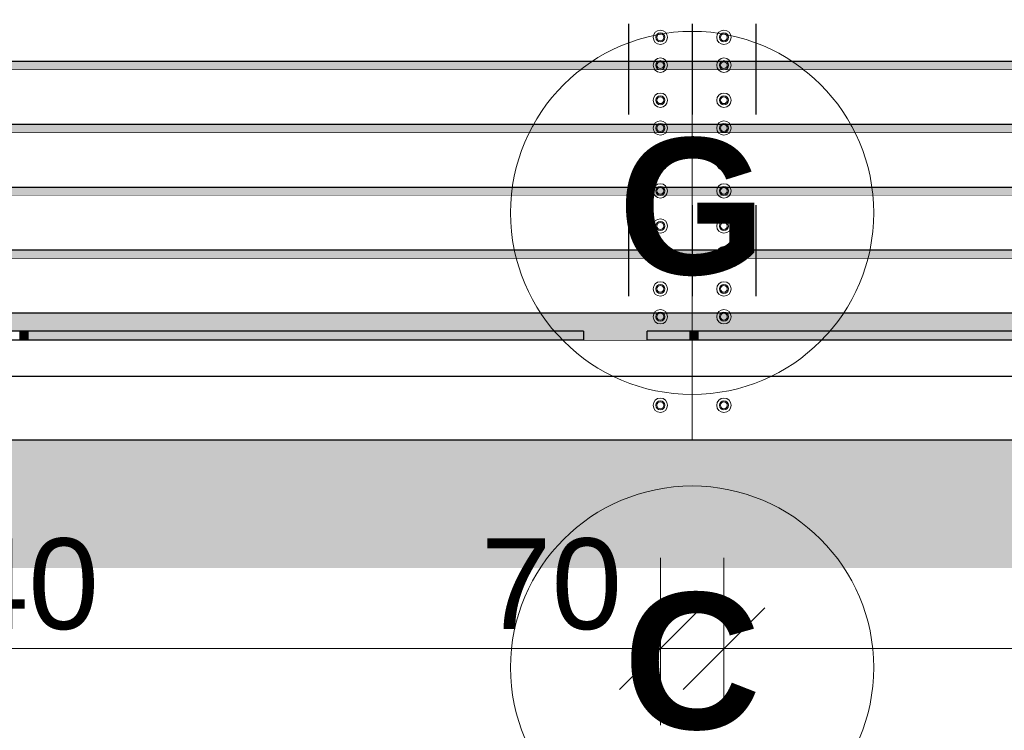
# Model space of a CAD drawing. Header units: millimetres. Extents: x 529480 to 545132, y -3422 to 6528.
# Tile 7 of 17: x 536854 to 537938, y 160 to 943. Entities that reach past the tile are written whole.
import ezdxf
from ezdxf.enums import TextEntityAlignment as Align

# ---------------------------------------------------------------- set-up
doc = ezdxf.new("R2010")
doc.units = ezdxf.units.MM
doc.header["$MEASUREMENT"] = 0
doc.linetypes.add('Wipeout_Contour', pattern=[1000, 0, -1000])
doc.linetypes.add('ČÁRA ČÁRKOVANÁ 2', pattern=[200, 100, -100])
for name, color, linetype in [('4 - PRVKY KLEMPÍŘSKÉ.3D', 7, 'Continuous'), ('4 - STŘEŠNÍ KRYTINA.3D', 7, 'Continuous'), ('6 - ROUBENKA - ZÁBRADLÍ.5D', 7, 'Continuous'), ('Nové_2 - TEXT HLAVNÍ NS.2D', 7, 'Continuous'), ('Nové_4 - ZDIVO - STĚNY NOSNÉ.3D', 7, 'Continuous'), ('Nové_Výplně - Povrchové', 7, 'Continuous'), ('Výplně - Povrchové', 7, 'Continuous')]:
    doc.layers.add(name, color=color, linetype=linetype)
doc.styles.add('GENEROVANÝ_STYL_1', font='Arial.ttf')
doc.styles.add('GENEROVANÝ_STYL_2', font='Arial Bold.ttf')
doc.dimstyles.new('GENEROVANÝ_STYL__2', dxfattribs={"dimtxt": 100, "dimasz": 85.5, "dimexe": 0.18, "dimexo": 100, "dimgap": 0, "dimtad": 1, "dimtih": 1, "dimtoh": 1, "dimdec": 0, "dimzin": 0, "dimdsep": 46, "dimtxsty": 'GENEROVANÝ_STYL_1', "dimblk": 'ARROWHEAD_6', "dimblk1": 'ARROWHEAD_6', "dimblk2": 'ARROWHEAD_6', "dimcen": 0.09, "dimclrd": 256, "dimclre": 256, "dimclrt": 256, "dimazin": 0, "dimtfac": 1, "dimtdec": 4, "dimtmove": 0, "dimatfit": 3, "dimfxl": 1, "dimtolj": 1, "dimtzin": 0, "dimarcsym": 0})
doc.dimstyles.new('GENEROVANÝ_STYL__3', dxfattribs={"dimtxt": 100, "dimasz": 85.5, "dimexe": 0.18, "dimexo": 100, "dimgap": 0, "dimtad": 1, "dimdec": 0, "dimzin": 0, "dimdsep": 46, "dimtxsty": 'GENEROVANÝ_STYL_1', "dimblk": 'ARROWHEAD_6', "dimblk1": 'ARROWHEAD_6', "dimblk2": 'ARROWHEAD_6', "dimcen": 0.09, "dimclrd": 256, "dimclre": 256, "dimclrt": 256, "dimazin": 0, "dimtfac": 1, "dimtdec": 4, "dimtmove": 0, "dimatfit": 3, "dimfxl": 1, "dimtolj": 1, "dimtzin": 0, "dimarcsym": 0})

# ---------------------------------------------------------------- blocks, each defined once
blk = doc.blocks.new('Řez_3', base_point=(1697940.5, 0))
at = {"color": 254, "linetype": 'Wipeout_Contour', "lineweight": 0, "ltscale": 4300454.449130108}
blk.add_wipeout([(534944.2, 26), (535044.2, 26), (535044.2, 0), (539694.2, 0), (539694.2, 26), (540544.2, 26), (540544.2, 480), (534944.2, 480)], dxfattribs=at).dxf.layer = 'Nové_Výplně - Povrchové'
at = {"layer": 'Nové_4 - ZDIVO - STĚNY NOSNÉ.3D', "linetype": 'Continuous', "lineweight": 0, "true_color": 0x000000}
blk.add_hatch(color=18, dxfattribs=at).paths.add_polyline_path([(534944.2, 480), (534944.2, 338.6), (540484.2, 338.6), (540544.2, 423.4), (540544.2, 480)])
blk = doc.blocks.new('Řez_8', base_point=(1697940.5, 0))
at = {"color": 254, "linetype": 'Wipeout_Contour', "lineweight": 0, "ltscale": 2151652.025042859}
blk.add_wipeout([(537600.6, 590), (538224.7, 590), (538224.7, 599.6), (537600.6, 599.6)], dxfattribs=at).dxf.layer = 'Výplně - Povrchové'
at = {"layer": '4 - STŘEŠNÍ KRYTINA.3D', "linetype": 'Continuous', "lineweight": 0, "true_color": 0x000000}
blk.add_hatch(color=18, dxfattribs=at).paths.add_polyline_path([(537600.6, 590), (538224.7, 590), (538224.7, 599.6), (537600.6, 599.6)])
blk = doc.blocks.new('Řez_10', base_point=(1697940.5, 0))
at = {"color": 254, "linetype": 'Wipeout_Contour', "lineweight": 0, "ltscale": 2148676.026890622}
blk.add_wipeout([(536862.6, 599.6), (536862.6, 590), (537474.7, 590), (537474.7, 599.6)], dxfattribs=at).dxf.layer = 'Výplně - Povrchové'
at = {"color": 254, "linetype": 'Wipeout_Contour', "lineweight": 0, "ltscale": 2150274.191530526}
blk.add_wipeout([(537544.7, 590), (537591.7, 590), (537591.7, 599.6), (537544.7, 599.6)], dxfattribs=at).dxf.layer = 'Výplně - Povrchové'
at = {"layer": '4 - STŘEŠNÍ KRYTINA.3D', "linetype": 'Continuous', "lineweight": 0, "true_color": 0x000000}
for points in [[(536862.6, 599.6), (536862.6, 590), (537474.7, 590), (537474.7, 599.6)], [(537544.7, 590), (537591.7, 590), (537591.7, 599.6), (537544.7, 599.6)]]:
    blk.add_hatch(color=18, dxfattribs=at).paths.add_polyline_path(points)
blk = doc.blocks.new('Řez_14', base_point=(1697940.5, 0))
at = {"color": 254, "linetype": 'Wipeout_Contour', "lineweight": 0, "ltscale": 3228857.555657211}
blk.add_wipeout([(537594.2, 510), (537594.2, 480), (539069.2, 480), (539069.2, 550), (537764.2, 550), (537764.2, 510)], dxfattribs=at).dxf.layer = 'Výplně - Povrchové'
at = {"layer": '6 - ROUBENKA - ZÁBRADLÍ.5D', "color": 7, "linetype": 'Continuous', "lineweight": 30}
blk.add_line((537594.2, 480), (539069.2, 480), dxfattribs=at)
blk = doc.blocks.new('Řez_49', base_point=(1697940.5, 0))
at = {"color": 254, "linetype": 'Wipeout_Contour', "lineweight": 0, "ltscale": 2153328.083641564}
blk.add_wipeout([(539069.2, 590), (537594.2, 590), (537594.2, 550), (539069.2, 550)], dxfattribs=at).dxf.layer = 'Výplně - Povrchové'
at = {"layer": '6 - ROUBENKA - ZÁBRADLÍ.5D', "color": 7, "linetype": 'Continuous', "lineweight": 30}
blk.add_line((537594.2, 590), (539069.2, 590), dxfattribs=at)
blk = doc.blocks.new('Řez_58', base_point=(1697940.5, 0))
at = {"color": 254, "linetype": 'Wipeout_Contour', "lineweight": 0, "ltscale": 2147428.086962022}
blk.add_wipeout([(537594.2, 590), (536119.2, 590), (536119.2, 550), (537594.2, 550)], dxfattribs=at).dxf.layer = 'Výplně - Povrchové'
at = {"layer": '6 - ROUBENKA - ZÁBRADLÍ.5D', "color": 7, "linetype": 'Continuous', "lineweight": 30}
blk.add_line((536119.2, 590), (537594.2, 590), dxfattribs=at)
blk = doc.blocks.new('Řez_59', base_point=(1697940.5, 0))
at = {"color": 254, "linetype": 'Wipeout_Contour', "lineweight": 0, "ltscale": 3222955.99545675}
blk.add_wipeout([(536119.2, 550), (536119.2, 480), (537594.2, 480), (537594.2, 510), (537764.2, 510), (537764.2, 550)], dxfattribs=at).dxf.layer = 'Výplně - Povrchové'
at = {"layer": '6 - ROUBENKA - ZÁBRADLÍ.5D', "color": 7, "linetype": 'Continuous', "lineweight": 30}
blk.add_line((536119.2, 480), (537594.2, 480), dxfattribs=at)
blk = doc.blocks.new('Řez_62', base_point=(1697940.5, 0))
at = {"color": 254, "linetype": 'Wipeout_Contour', "lineweight": 0, "ltscale": 2153328.447536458}
blk.add_wipeout([(537594.2, 680.2), (537594.2, 619.6), (539069.2, 619.6), (539069.2, 680.2)], dxfattribs=at).dxf.layer = 'Výplně - Povrchové'
at = {"layer": '6 - ROUBENKA - ZÁBRADLÍ.5D', "color": 7, "linetype": 'Continuous', "lineweight": 30}
blk.add_line((539069.2, 680.2), (537594.2, 680.2), dxfattribs=at)
at = {"color": 254, "linetype": 'Wipeout_Contour', "lineweight": 0, "ltscale": 2153328.255880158}
blk.add_wipeout([(537594.2, 619.6), (537594.2, 599.6), (539069.2, 599.6), (539069.2, 619.6)], dxfattribs=at).dxf.layer = 'Výplně - Povrchové'
at = {"layer": '6 - ROUBENKA - ZÁBRADLÍ.5D', "linetype": 'Continuous', "lineweight": 0, "true_color": 0x000000}
blk.add_hatch(color=18, dxfattribs=at).paths.add_polyline_path([(537594.2, 619.6), (537594.2, 599.6), (539069.2, 599.6), (539069.2, 619.6)])
at = {"layer": '6 - ROUBENKA - ZÁBRADLÍ.5D', "color": 7, "linetype": 'Continuous', "lineweight": 30}
for p, q in [((539069.2, 619.6), (537594.2, 619.6)), ((538224.7, 599.6), (537594.2, 599.6))]:
    blk.add_line(p, q, dxfattribs=at)
blk = doc.blocks.new('Řez_63', base_point=(1697940.5, 0))
at = {"color": 254, "linetype": 'Wipeout_Contour', "lineweight": 0, "ltscale": 2153328.799915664}
blk.add_wipeout([(539069.2, 749.5), (537594.2, 749.5), (537594.2, 688.8), (539069.2, 688.8)], dxfattribs=at).dxf.layer = 'Výplně - Povrchové'
at = {"layer": '6 - ROUBENKA - ZÁBRADLÍ.5D', "color": 7, "linetype": 'Continuous', "lineweight": 30}
blk.add_line((539069.2, 749.5), (537594.2, 749.5), dxfattribs=at)
at = {"color": 254, "linetype": 'Wipeout_Contour', "lineweight": 0, "ltscale": 2153328.615923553}
blk.add_wipeout([(537594.2, 680.2), (539069.2, 680.2), (539069.2, 688.8), (537594.2, 688.8)], dxfattribs=at).dxf.layer = 'Výplně - Povrchové'
at = {"layer": '6 - ROUBENKA - ZÁBRADLÍ.5D', "linetype": 'Continuous', "lineweight": 0, "true_color": 0x000000}
blk.add_hatch(color=18, dxfattribs=at).paths.add_polyline_path([(537594.2, 680.2), (539069.2, 680.2), (539069.2, 688.8), (537594.2, 688.8)])
at = {"layer": '6 - ROUBENKA - ZÁBRADLÍ.5D', "color": 7, "linetype": 'Continuous', "lineweight": 30}
blk.add_line((539069.2, 688.8), (537594.2, 688.8), dxfattribs=at)
blk = doc.blocks.new('Řez_64', base_point=(1697940.5, 0))
at = {"color": 254, "linetype": 'Wipeout_Contour', "lineweight": 0, "ltscale": 2153329.187960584}
blk.add_wipeout([(537594.2, 818.7), (537594.2, 758.1), (539069.2, 758.1), (539069.2, 818.7)], dxfattribs=at).dxf.layer = 'Výplně - Povrchové'
at = {"layer": '6 - ROUBENKA - ZÁBRADLÍ.5D', "color": 7, "linetype": 'Continuous', "lineweight": 30}
blk.add_line((539069.2, 818.7), (537594.2, 818.7), dxfattribs=at)
at = {"color": 254, "linetype": 'Wipeout_Contour', "lineweight": 0, "ltscale": 2153328.986135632}
blk.add_wipeout([(539069.2, 758.1), (537594.2, 758.1), (537594.2, 749.5), (539069.2, 749.5)], dxfattribs=at).dxf.layer = 'Výplně - Povrchové'
at = {"layer": '6 - ROUBENKA - ZÁBRADLÍ.5D', "linetype": 'Continuous', "lineweight": 0, "true_color": 0x000000}
blk.add_hatch(color=18, dxfattribs=at).paths.add_polyline_path([(539069.2, 758.1), (537594.2, 758.1), (537594.2, 749.5), (539069.2, 749.5)])
at = {"layer": '6 - ROUBENKA - ZÁBRADLÍ.5D', "color": 7, "linetype": 'Continuous', "lineweight": 30}
blk.add_line((539069.2, 758.1), (537594.2, 758.1), dxfattribs=at)
blk = doc.blocks.new('Řez_65', base_point=(1697940.5, 0))
at = {"color": 254, "linetype": 'Wipeout_Contour', "lineweight": 0, "ltscale": 2153329.611671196}
blk.add_wipeout([(537594.2, 827.4), (539069.2, 827.4), (539069.2, 888), (537594.2, 888)], dxfattribs=at).dxf.layer = 'Výplně - Povrchové'
at = {"layer": '6 - ROUBENKA - ZÁBRADLÍ.5D', "color": 7, "linetype": 'Continuous', "lineweight": 30}
blk.add_line((539069.2, 888), (537594.2, 888), dxfattribs=at)
at = {"color": 254, "linetype": 'Wipeout_Contour', "lineweight": 0, "ltscale": 2153329.392013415}
blk.add_wipeout([(537594.2, 827.4), (537594.2, 818.7), (539069.2, 818.7), (539069.2, 827.4)], dxfattribs=at).dxf.layer = 'Výplně - Povrchové'
at = {"layer": '6 - ROUBENKA - ZÁBRADLÍ.5D', "linetype": 'Continuous', "lineweight": 0, "true_color": 0x000000}
blk.add_hatch(color=18, dxfattribs=at).paths.add_polyline_path([(537594.2, 827.4), (537594.2, 818.7), (539069.2, 818.7), (539069.2, 827.4)])
at = {"layer": '6 - ROUBENKA - ZÁBRADLÍ.5D', "color": 7, "linetype": 'Continuous', "lineweight": 30}
blk.add_line((539069.2, 827.4), (537594.2, 827.4), dxfattribs=at)
blk = doc.blocks.new('Řez_66', base_point=(1697940.5, 0))
at = {"color": 254, "linetype": 'Wipeout_Contour', "lineweight": 0, "ltscale": 2147428.451856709}
blk.add_wipeout([(537594.2, 680.2), (536119.2, 680.2), (536119.2, 619.6), (537594.2, 619.6)], dxfattribs=at).dxf.layer = 'Výplně - Povrchové'
at = {"layer": '6 - ROUBENKA - ZÁBRADLÍ.5D', "color": 7, "linetype": 'Continuous', "lineweight": 30}
blk.add_line((537594.2, 680.2), (536119.2, 680.2), dxfattribs=at)
at = {"color": 254, "linetype": 'Wipeout_Contour', "lineweight": 0, "ltscale": 2147428.259673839}
blk.add_wipeout([(536119.2, 619.6), (536119.2, 599.6), (537594.2, 599.6), (537594.2, 619.6)], dxfattribs=at).dxf.layer = 'Výplně - Povrchové'
at = {"layer": '6 - ROUBENKA - ZÁBRADLÍ.5D', "linetype": 'Continuous', "lineweight": 0, "true_color": 0x000000}
blk.add_hatch(color=18, dxfattribs=at).paths.add_polyline_path([(536119.2, 619.6), (536119.2, 599.6), (537594.2, 599.6), (537594.2, 619.6)])
at = {"layer": '6 - ROUBENKA - ZÁBRADLÍ.5D', "color": 7, "linetype": 'Continuous', "lineweight": 30}
for p, q in [((537594.2, 619.6), (536119.2, 619.6)), ((537474.7, 599.6), (536794.7, 599.6)), ((537594.2, 599.6), (537544.7, 599.6))]:
    blk.add_line(p, q, dxfattribs=at)
blk = doc.blocks.new('Řez_67', base_point=(1697940.5, 0))
at = {"color": 254, "linetype": 'Wipeout_Contour', "lineweight": 0, "ltscale": 2147428.80520407}
blk.add_wipeout([(537594.2, 749.5), (536119.2, 749.5), (536119.2, 688.8), (537594.2, 688.8)], dxfattribs=at).dxf.layer = 'Výplně - Povrchové'
at = {"layer": '6 - ROUBENKA - ZÁBRADLÍ.5D', "color": 7, "linetype": 'Continuous', "lineweight": 30}
blk.add_line((537594.2, 749.5), (536119.2, 749.5), dxfattribs=at)
at = {"color": 254, "linetype": 'Wipeout_Contour', "lineweight": 0, "ltscale": 2147428.620707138}
blk.add_wipeout([(536119.2, 680.2), (537594.2, 680.2), (537594.2, 688.8), (536119.2, 688.8)], dxfattribs=at).dxf.layer = 'Výplně - Povrchové'
at = {"layer": '6 - ROUBENKA - ZÁBRADLÍ.5D', "linetype": 'Continuous', "lineweight": 0, "true_color": 0x000000}
blk.add_hatch(color=18, dxfattribs=at).paths.add_polyline_path([(536119.2, 680.2), (537594.2, 680.2), (537594.2, 688.8), (536119.2, 688.8)])
at = {"layer": '6 - ROUBENKA - ZÁBRADLÍ.5D', "color": 7, "linetype": 'Continuous', "lineweight": 30}
blk.add_line((537594.2, 688.8), (536119.2, 688.8), dxfattribs=at)
blk = doc.blocks.new('Řez_68', base_point=(1697940.5, 0))
at = {"color": 254, "linetype": 'Wipeout_Contour', "lineweight": 0, "ltscale": 2147429.194315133}
blk.add_wipeout([(536119.2, 818.7), (536119.2, 758.1), (537594.2, 758.1), (537594.2, 818.7)], dxfattribs=at).dxf.layer = 'Výplně - Povrchové'
at = {"layer": '6 - ROUBENKA - ZÁBRADLÍ.5D', "color": 7, "linetype": 'Continuous', "lineweight": 30}
blk.add_line((537594.2, 818.7), (536119.2, 818.7), dxfattribs=at)
at = {"color": 254, "linetype": 'Wipeout_Contour', "lineweight": 0, "ltscale": 2147428.991936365}
blk.add_wipeout([(536119.2, 749.5), (537594.2, 749.5), (537594.2, 758.1), (536119.2, 758.1)], dxfattribs=at).dxf.layer = 'Výplně - Povrchové'
at = {"layer": '6 - ROUBENKA - ZÁBRADLÍ.5D', "linetype": 'Continuous', "lineweight": 0, "true_color": 0x000000}
blk.add_hatch(color=18, dxfattribs=at).paths.add_polyline_path([(536119.2, 749.5), (537594.2, 749.5), (537594.2, 758.1), (536119.2, 758.1)])
at = {"layer": '6 - ROUBENKA - ZÁBRADLÍ.5D', "color": 7, "linetype": 'Continuous', "lineweight": 30}
blk.add_line((537594.2, 758.1), (536119.2, 758.1), dxfattribs=at)
blk = doc.blocks.new('Řez_69', base_point=(1697940.5, 0))
at = {"color": 254, "linetype": 'Wipeout_Contour', "lineweight": 0, "ltscale": 2147429.61918988}
blk.add_wipeout([(537594.2, 888), (536119.2, 888), (536119.2, 827.4), (537594.2, 827.4)], dxfattribs=at).dxf.layer = 'Výplně - Povrchové'
at = {"layer": '6 - ROUBENKA - ZÁBRADLÍ.5D', "color": 7, "linetype": 'Continuous', "lineweight": 30}
blk.add_line((537594.2, 888), (536119.2, 888), dxfattribs=at)
at = {"color": 254, "linetype": 'Wipeout_Contour', "lineweight": 0, "ltscale": 2147429.398929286}
blk.add_wipeout([(536119.2, 827.4), (536119.2, 818.7), (537594.2, 818.7), (537594.2, 827.4)], dxfattribs=at).dxf.layer = 'Výplně - Povrchové'
at = {"layer": '6 - ROUBENKA - ZÁBRADLÍ.5D', "linetype": 'Continuous', "lineweight": 0, "true_color": 0x000000}
blk.add_hatch(color=18, dxfattribs=at).paths.add_polyline_path([(536119.2, 827.4), (536119.2, 818.7), (537594.2, 818.7), (537594.2, 827.4)])
at = {"layer": '6 - ROUBENKA - ZÁBRADLÍ.5D', "color": 7, "linetype": 'Continuous', "lineweight": 30}
blk.add_line((537594.2, 827.4), (536119.2, 827.4), dxfattribs=at)
blk = doc.blocks.new('Řez_79', base_point=(1697940.5, 0))
at = {"color": 254, "linetype": 'Wipeout_Contour', "lineweight": 0, "ltscale": 2153330.071047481}
blk.add_wipeout([(539069.2, 957.3), (537594.2, 957.3), (537594.2, 896.7), (539069.2, 896.7)], dxfattribs=at).dxf.layer = 'Výplně - Povrchové'
at = {"color": 254, "linetype": 'Wipeout_Contour', "lineweight": 0, "ltscale": 2153329.833556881}
blk.add_wipeout([(537594.2, 888), (539069.2, 888), (539069.2, 896.7), (537594.2, 896.7)], dxfattribs=at).dxf.layer = 'Výplně - Povrchové'
at = {"layer": '6 - ROUBENKA - ZÁBRADLÍ.5D', "linetype": 'Continuous', "lineweight": 0, "true_color": 0x000000}
blk.add_hatch(color=18, dxfattribs=at).paths.add_polyline_path([(537594.2, 888), (539069.2, 888), (539069.2, 896.7), (537594.2, 896.7)])
at = {"layer": '6 - ROUBENKA - ZÁBRADLÍ.5D', "color": 7, "linetype": 'Continuous', "lineweight": 30}
blk.add_line((539069.2, 896.7), (537594.2, 896.7), dxfattribs=at)
blk = doc.blocks.new('Řez_80', base_point=(1697940.5, 0))
at = {"color": 254, "linetype": 'Wipeout_Contour', "lineweight": 0, "ltscale": 2147430.07982829}
blk.add_wipeout([(536119.2, 957.3), (536119.2, 896.7), (537594.2, 896.7), (537594.2, 957.3)], dxfattribs=at).dxf.layer = 'Výplně - Povrchové'
at = {"color": 254, "linetype": 'Wipeout_Contour', "lineweight": 0, "ltscale": 2147429.841685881}
blk.add_wipeout([(536119.2, 896.7), (536119.2, 888), (537594.2, 888), (537594.2, 896.7)], dxfattribs=at).dxf.layer = 'Výplně - Povrchové'
at = {"layer": '6 - ROUBENKA - ZÁBRADLÍ.5D', "linetype": 'Continuous', "lineweight": 0, "true_color": 0x000000}
blk.add_hatch(color=18, dxfattribs=at).paths.add_polyline_path([(536119.2, 896.7), (536119.2, 888), (537594.2, 888), (537594.2, 896.7)])
at = {"layer": '6 - ROUBENKA - ZÁBRADLÍ.5D', "color": 7, "linetype": 'Continuous', "lineweight": 30}
blk.add_line((537594.2, 896.7), (536119.2, 896.7), dxfattribs=at)
blk = doc.blocks.new('Řez_106', base_point=(1697940.5, 0))
at = {"color": 254, "linetype": 'Wipeout_Contour', "lineweight": 0, "ltscale": 2147432.807746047}
blk.add_wipeout([(536855.1, 590), (536860.9, 590), (536860.2, 592.4), (536855.2, 594.4)], dxfattribs=at).dxf.layer = 'Výplně - Povrchové'
at = {"layer": '4 - PRVKY KLEMPÍŘSKÉ.3D', "linetype": 'Continuous', "lineweight": 0, "true_color": 0x000000}
blk.add_hatch(color=18, dxfattribs=at).paths.add_polyline_path([(536855.1, 590), (536860.9, 590), (536860.2, 592.4), (536855.2, 594.4)])
at = {"color": 254, "linetype": 'Wipeout_Contour', "lineweight": 0, "ltscale": 2684274.201880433}
blk.add_wipeout([(536853.7, 590), (536855.1, 590), (536855.2, 594.4), (536855.2, 599.6), (536853.7, 599.6)], dxfattribs=at).dxf.layer = 'Výplně - Povrchové'
at = {"layer": '4 - PRVKY KLEMPÍŘSKÉ.3D', "linetype": 'Continuous', "lineweight": 0, "true_color": 0x000000}
blk.add_hatch(color=18, dxfattribs=at).paths.add_polyline_path([(536853.7, 590), (536855.1, 590), (536855.2, 594.4), (536855.2, 599.6), (536853.7, 599.6)])
at = {"color": 254, "linetype": 'Wipeout_Contour', "lineweight": 0, "ltscale": 2147432.137035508}
blk.add_wipeout([(536855.2, 594.4), (536860.2, 592.4), (536860.2, 599.6), (536855.2, 599.6)], dxfattribs=at).dxf.layer = 'Výplně - Povrchové'
at = {"layer": '4 - PRVKY KLEMPÍŘSKÉ.3D', "color": 181, "linetype": 'Continuous', "lineweight": 30, "true_color": 0x9e3eff}
blk.add_line((536853.7, 599.6), (536853.7, 590), dxfattribs=at)
at = {"color": 254, "linetype": 'Wipeout_Contour', "lineweight": 0, "ltscale": 2684308.396895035}
blk.add_wipeout([(536860.2, 599.6), (536860.2, 592.4), (536860.9, 590), (536862.6, 590), (536862.6, 599.6)], dxfattribs=at).dxf.layer = 'Výplně - Povrchové'
at = {"layer": '4 - PRVKY KLEMPÍŘSKÉ.3D', "linetype": 'Continuous', "lineweight": 0, "true_color": 0x000000}
for points in [[(536855.2, 594.4), (536860.2, 592.4), (536860.2, 599.6), (536855.2, 599.6)], [(536860.2, 599.6), (536860.2, 592.4), (536860.9, 590), (536862.6, 590), (536862.6, 599.6)]]:
    blk.add_hatch(color=18, dxfattribs=at).paths.add_polyline_path(points)
at = {"layer": '4 - PRVKY KLEMPÍŘSKÉ.3D', "color": 181, "linetype": 'Continuous', "lineweight": 30, "true_color": 0x9e3eff}
for p, q in [((536855.2, 599.6), (536855.2, 594.4)), ((536862.6, 599.6), (536862.6, 590)), ((536855.2, 594.4), (536855.1, 590)), ((536860.2, 592.4), (536855.2, 594.4)), ((536860.9, 590), (536860.2, 592.4))]:
    blk.add_line(p, q, dxfattribs=at)
blk = doc.blocks.new('Řez_107', base_point=(1697940.5, 0))
at = {"color": 254, "linetype": 'Wipeout_Contour', "lineweight": 0, "ltscale": 2150385.448140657}
blk.add_wipeout([(537593, 590), (537599.5, 590), (537598.2, 594.6), (537593.2, 596.7)], dxfattribs=at).dxf.layer = 'Výplně - Povrchové'
at = {"layer": '4 - PRVKY KLEMPÍŘSKÉ.3D', "linetype": 'Continuous', "lineweight": 0, "true_color": 0x000000}
blk.add_hatch(color=18, dxfattribs=at).paths.add_polyline_path([(537593, 590), (537599.5, 590), (537598.2, 594.6), (537593.2, 596.7)])
at = {"color": 254, "linetype": 'Wipeout_Contour', "lineweight": 0, "ltscale": 2687964.183587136}
blk.add_wipeout([(537591.7, 590), (537593, 590), (537593.2, 596.7), (537593.2, 599.6), (537591.7, 599.6)], dxfattribs=at).dxf.layer = 'Výplně - Povrchové'
at = {"layer": '4 - PRVKY KLEMPÍŘSKÉ.3D', "linetype": 'Continuous', "lineweight": 0, "true_color": 0x000000}
blk.add_hatch(color=18, dxfattribs=at).paths.add_polyline_path([(537591.7, 590), (537593, 590), (537593.2, 596.7), (537593.2, 599.6), (537591.7, 599.6)])
at = {"color": 254, "linetype": 'Wipeout_Contour', "lineweight": 0, "ltscale": 2150384.140355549}
blk.add_wipeout([(537593.2, 596.7), (537598.2, 594.6), (537598.2, 599.6), (537593.2, 599.6)], dxfattribs=at).dxf.layer = 'Výplně - Povrchové'
at = {"layer": '4 - PRVKY KLEMPÍŘSKÉ.3D', "color": 181, "linetype": 'Continuous', "lineweight": 30, "true_color": 0x9e3eff}
blk.add_line((537591.7, 599.6), (537591.7, 590), dxfattribs=at)
at = {"color": 254, "linetype": 'Wipeout_Contour', "lineweight": 0, "ltscale": 2687998.762396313}
blk.add_wipeout([(537600.6, 599.6), (537598.2, 599.6), (537598.2, 594.6), (537599.5, 590), (537600.6, 590)], dxfattribs=at).dxf.layer = 'Výplně - Povrchové'
at = {"layer": '4 - PRVKY KLEMPÍŘSKÉ.3D', "linetype": 'Continuous', "lineweight": 0, "true_color": 0x000000}
for points in [[(537593.2, 596.7), (537598.2, 594.6), (537598.2, 599.6), (537593.2, 599.6)], [(537600.6, 599.6), (537598.2, 599.6), (537598.2, 594.6), (537599.5, 590), (537600.6, 590)]]:
    blk.add_hatch(color=18, dxfattribs=at).paths.add_polyline_path(points)
at = {"layer": '4 - PRVKY KLEMPÍŘSKÉ.3D', "color": 181, "linetype": 'Continuous', "lineweight": 30, "true_color": 0x9e3eff}
for p, q in [((537593.2, 596.7), (537593, 590)), ((537593.2, 599.6), (537593.2, 596.7)), ((537598.2, 594.6), (537593.2, 596.7)), ((537600.6, 599.6), (537600.6, 590)), ((537599.5, 590), (537598.2, 594.6))]:
    blk.add_line(p, q, dxfattribs=at)
blk = doc.blocks.new('Řez_123', base_point=(1697940.5, 0))
at = {"color": 254, "linetype": 'Wipeout_Contour', "lineweight": 0, "ltscale": 2150040.191480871}
blk.add_wipeout([(537544.7, 599.6), (537474.7, 599.6), (537474.7, 590), (537544.7, 590)], dxfattribs=at).dxf.layer = 'Výplně - Povrchové'
at = {"layer": '6 - ROUBENKA - ZÁBRADLÍ.5D', "linetype": 'Continuous', "lineweight": 0, "true_color": 0x000000}
blk.add_hatch(color=18, dxfattribs=at).paths.add_polyline_path([(537544.7, 599.6), (537474.7, 599.6), (537474.7, 590), (537544.7, 590)])
at = {"layer": '6 - ROUBENKA - ZÁBRADLÍ.5D', "color": 7, "linetype": 'Continuous', "lineweight": 30}
for p, q in [((537474.7, 599.6), (537474.7, 590)), ((537544.7, 590), (537544.7, 599.6))]:
    blk.add_line(p, q, dxfattribs=at)
blk = doc.blocks.new('*D145', base_point=(1697940.5, 0))
at = {"layer": '6 - ROUBENKA - ZÁBRADLÍ.5D', "color": 96, "linetype": 'Continuous', "lineweight": 0, "true_color": 0x007d00}
for p, q in [((536119.4, 986.5), (536120, 1170.9)), ((534679.8, 1091.5), (536119.7, 1086.5)), ((536119.7, 1086.5), (537559.8, 1081.5))]:
    blk.add_line(p, q, dxfattribs=at)
at = {"layer": '6 - ROUBENKA - ZÁBRADLÍ.5D', "color": 96, "linetype": 'Continuous', "lineweight": 15, "true_color": 0x007d00}
for p, q in [((536164.9, 1131.3), (536074.6, 1041.7)), ((537604.9, 1126.3), (537514.6, 1036.7))]:
    blk.add_line(p, q, dxfattribs=at)
at = {"layer": '6 - ROUBENKA - ZÁBRADLÍ.5D', "color": 96, "lineweight": 0, "true_color": 0x007d00, "char_height": 100, "attachment_point": 7, "rotation": 359.8011, "style": 'GENEROVANÝ_STYL_1'}
for s, insert in [('\\A1;{\\pql;\\fArial|b0|i0|c0|p0;\\W1.000000;1\xa0440}', (536592, 1104.9)), ('\\A1;{\\pql;\\fArial|b0|i0|c0|p0;\\W1.000000;70}', (537362.3, 1102.2))]:
    blk.add_mtext(s, dxfattribs=dict(at, insert=insert))
blk = doc.blocks.new('ARROWHEAD_6')
at = {"color": 0, "linetype": 'Continuous', "lineweight": 0}
for p, q in [((-0.5, -0.5), (0.5, 0.5)), ((0, 0), (-1, 0))]:
    blk.add_line(p, q, dxfattribs=at)
blk = doc.blocks.new('*D146', base_point=(1697940.5, 0))
at = {"layer": '6 - ROUBENKA - ZÁBRADLÍ.5D', "color": 96, "linetype": 'Continuous', "lineweight": 0, "true_color": 0x007d00}
for p, q in [((537559.4, 981.5), (537560.1, 1165.9)), ((536119.7, 1086.5), (537559.8, 1081.5)), ((537559.8, 1081.5), (537629.8, 1081.3))]:
    blk.add_line(p, q, dxfattribs=at)
at = {"layer": '6 - ROUBENKA - ZÁBRADLÍ.5D', "color": 96, "linetype": 'Continuous', "lineweight": 15, "true_color": 0x007d00}
for p, q in [((537604.9, 1126.3), (537514.6, 1036.7)), ((537674.9, 1126.1), (537584.6, 1036.4))]:
    blk.add_line(p, q, dxfattribs=at)
blk = doc.blocks.new('*D147', base_point=(1697940.5, 0))
at = {"layer": '6 - ROUBENKA - ZÁBRADLÍ.5D', "color": 96, "linetype": 'Continuous', "lineweight": 0, "true_color": 0x007d00}
for p, q in [((537629.4, 981.3), (537630.1, 1165.6)), ((537559.8, 1081.5), (537629.8, 1081.3)), ((537629.8, 1081.3), (539069.7, 1076.3)), ((539069.7, 1076.3), (540509.7, 1071.3))]:
    blk.add_line(p, q, dxfattribs=at)
at = {"layer": '6 - ROUBENKA - ZÁBRADLÍ.5D', "color": 96, "linetype": 'Continuous', "lineweight": 15, "true_color": 0x007d00}
for p, q in [((537674.9, 1126.1), (537584.6, 1036.4)), ((539114.9, 1121.1), (539024.5, 1031.4))]:
    blk.add_line(p, q, dxfattribs=at)
at = {"layer": '6 - ROUBENKA - ZÁBRADLÍ.5D', "color": 96, "lineweight": 0, "true_color": 0x007d00, "insert": (538178.2, 1099.4), "char_height": 100, "attachment_point": 7, "rotation": 359.8011, "style": 'GENEROVANÝ_STYL_1'}
blk.add_mtext('\\A1;{\\pql;\\fArial|b0|i0|c0|p0;\\W1.000000;1\xa0440}', dxfattribs=at)
blk = doc.blocks.new('*D152', base_point=(1697940.5, 0))
at = {"layer": '6 - ROUBENKA - ZÁBRADLÍ.5D', "color": 96, "linetype": 'Continuous', "lineweight": 0, "true_color": 0x007d00}
for p, q in [((536119.2, 165.6), (536119.2, 350)), ((537559.2, 165.6), (537559.2, 350)), ((536119.2, 250), (537559.2, 250))]:
    blk.add_line(p, q, dxfattribs=at)
at = {"layer": '6 - ROUBENKA - ZÁBRADLÍ.5D', "color": 96, "linetype": 'Continuous', "lineweight": 15, "true_color": 0x007d00}
for p, q in [((536164.2, 295), (536074.2, 205)), ((537604.2, 295), (537514.2, 205))]:
    blk.add_line(p, q, dxfattribs=at)
at = {"layer": '6 - ROUBENKA - ZÁBRADLÍ.5D', "color": 96, "lineweight": 0, "true_color": 0x007d00, "char_height": 100, "attachment_point": 7, "style": 'GENEROVANÝ_STYL_1'}
for s, insert in [('\\A1;{\\pql;\\fArial|b0|i0|c0|p0;\\W1.000000;1\xa0440}', (536591.4, 270)), ('\\A1;{\\pql;\\fArial|b0|i0|c0|p0;\\W1.000000;70}', (537361.7, 270))]:
    blk.add_mtext(s, dxfattribs=dict(at, insert=insert))
blk = doc.blocks.new('*D153', base_point=(1697940.5, 0))
at = {"layer": '6 - ROUBENKA - ZÁBRADLÍ.5D', "color": 96, "linetype": 'Continuous', "lineweight": 0, "true_color": 0x007d00}
for p, q in [((537559.2, 165.6), (537559.2, 350)), ((537629.2, 165.6), (537629.2, 350)), ((537559.2, 250), (537629.2, 250))]:
    blk.add_line(p, q, dxfattribs=at)
at = {"layer": '6 - ROUBENKA - ZÁBRADLÍ.5D', "color": 96, "linetype": 'Continuous', "lineweight": 15, "true_color": 0x007d00}
for p, q in [((537604.2, 295), (537514.2, 205)), ((537674.2, 295), (537584.2, 205))]:
    blk.add_line(p, q, dxfattribs=at)
blk = doc.blocks.new('*D154', base_point=(1697940.5, 0))
at = {"layer": '6 - ROUBENKA - ZÁBRADLÍ.5D', "color": 96, "linetype": 'Continuous', "lineweight": 0, "true_color": 0x007d00}
for p, q in [((537629.2, 165.6), (537629.2, 350)), ((539069.2, 165.6), (539069.2, 350)), ((537629.2, 250), (539069.2, 250))]:
    blk.add_line(p, q, dxfattribs=at)
at = {"layer": '6 - ROUBENKA - ZÁBRADLÍ.5D', "color": 96, "linetype": 'Continuous', "lineweight": 15, "true_color": 0x007d00}
for p, q in [((537674.2, 295), (537584.2, 205)), ((539114.2, 295), (539024.2, 205))]:
    blk.add_line(p, q, dxfattribs=at)
at = {"layer": '6 - ROUBENKA - ZÁBRADLÍ.5D', "color": 96, "lineweight": 0, "true_color": 0x007d00, "insert": (538177.6, 270), "char_height": 100, "attachment_point": 7, "style": 'GENEROVANÝ_STYL_1'}
blk.add_mtext('\\A1;{\\pql;\\fArial|b0|i0|c0|p0;\\W1.000000;1\xa0440}', dxfattribs=at)
blk = doc.blocks.new('Popiska_2', base_point=(537594.2, 29.1))
at = {"layer": 'Nové_2 - TEXT HLAVNÍ NS.2D', "color": 5, "linetype": 'Continuous', "lineweight": 15, "true_color": 0x1c1cff, "flags": 128}
blk.add_lwpolyline([(537794.2, 229.1, 1), (537394.2, 229.1, 1)], format="xyb", close=True, dxfattribs=at)
at = {"layer": 'Nové_2 - TEXT HLAVNÍ NS.2D', "color": 5, "linetype": 'Continuous', "lineweight": 15, "true_color": 0x1c1cff}
blk.add_point((537594.2, 29.1), dxfattribs=at)
at = {"layer": 'Nové_2 - TEXT HLAVNÍ NS.2D', "color": 5, "lineweight": 0, "true_color": 0x1c1cff, "style": 'GENEROVANÝ_STYL_2'}
blk.add_attdef('customHeadContent', text='', height=150, dxfattribs=at).set_placement((537594.2, 236.4), align=Align.MIDDLE_CENTER)
blk = doc.blocks.new('Popiska_6', base_point=(537594.2, 530))
at = {"layer": 'Nové_2 - TEXT HLAVNÍ NS.2D', "color": 5, "linetype": 'Continuous', "lineweight": 15, "true_color": 0x1c1cff, "flags": 128}
blk.add_lwpolyline([(537794.2, 730, 1), (537394.2, 730, 1)], format="xyb", close=True, dxfattribs=at)
at = {"layer": 'Nové_2 - TEXT HLAVNÍ NS.2D', "color": 5, "linetype": 'Continuous', "lineweight": 15, "true_color": 0x1c1cff}
blk.add_point((537594.2, 530), dxfattribs=at)
at = {"layer": 'Nové_2 - TEXT HLAVNÍ NS.2D', "color": 5, "lineweight": 0, "true_color": 0x1c1cff, "style": 'GENEROVANÝ_STYL_2'}
blk.add_attdef('customHeadContent', text='', height=150, dxfattribs=at).set_placement((537594.2, 737.3), align=Align.MIDDLE_CENTER)

msp = doc.modelspace()

# ---------------------------------------------------------------- block references
at = {"layer": '4 - STŘEŠNÍ KRYTINA.3D', "lineweight": 0}
for name in ['Řez_8', 'Řez_10']:
    msp.add_blockref(name, (1697940.5, 0), dxfattribs=at)
at = {"layer": 'Nové_4 - ZDIVO - STĚNY NOSNÉ.3D', "lineweight": 0}
msp.add_blockref('Řez_3', (1697940.5, 0), dxfattribs=at)

# ---------------------------------------------------------------- next in the draw order: block references
at = {"layer": '6 - ROUBENKA - ZÁBRADLÍ.5D', "lineweight": 0}
for name in ['Řez_62', 'Řez_14']:
    msp.add_blockref(name, (1697940.5, 0), dxfattribs=at)
at = {"layer": 'Nové_2 - TEXT HLAVNÍ NS.2D', "color": 5, "linetype": 'Continuous', "lineweight": 15, "true_color": 0x1c1cff}
msp.add_blockref('Popiska_2', (537594.2, 29.1), dxfattribs=at).add_auto_attribs({'customHeadContent': 'C'})

# ---------------------------------------------------------------- next in the draw order: linework, layer by layer
at = {"layer": '6 - ROUBENKA - ZÁBRADLÍ.5D', "color": 181, "linetype": 'Continuous', "lineweight": 15, "true_color": 0x9e3eff}
for centre, radius in [((537629.2, 646.2), 7.93), ((537629.2, 646.2), 5), ((537629.2, 646.2), 3.73), ((537629.2, 615.6), 7.93), ((537629.2, 615.6), 5), ((537629.2, 615.6), 3.73)]:
    msp.add_circle(centre, radius, dxfattribs=at)

# ---------------------------------------------------------------- next in the draw order: block references
at = {"layer": '6 - ROUBENKA - ZÁBRADLÍ.5D', "lineweight": 0}
for name in ['Řez_63', 'Řez_49']:
    msp.add_blockref(name, (1697940.5, 0), dxfattribs=at)

# ---------------------------------------------------------------- next in the draw order: linework, layer by layer
at = {"layer": '6 - ROUBENKA - ZÁBRADLÍ.5D', "color": 181, "linetype": 'Continuous', "lineweight": 15, "true_color": 0x9e3eff}
for centre, radius in [((537629.2, 715.5), 7.93), ((537629.2, 715.5), 5), ((537629.2, 715.5), 3.73), ((537629.2, 684.9), 7.93), ((537629.2, 684.9), 5), ((537629.2, 684.9), 3.73)]:
    msp.add_circle(centre, radius, dxfattribs=at)

# ---------------------------------------------------------------- next in the draw order: block references
at = {"layer": '6 - ROUBENKA - ZÁBRADLÍ.5D', "lineweight": 0}
for name in ['Řez_64', 'Řez_66', 'Řez_58']:
    msp.add_blockref(name, (1697940.5, 0), dxfattribs=at)

# ---------------------------------------------------------------- next in the draw order: linework, layer by layer
at = {"layer": '6 - ROUBENKA - ZÁBRADLÍ.5D', "color": 181, "linetype": 'Continuous', "lineweight": 15, "true_color": 0x9e3eff}
for centre, radius in [((537629.2, 784.8), 7.93), ((537629.2, 784.8), 5), ((537629.2, 784.8), 3.73), ((537629.2, 754.2), 7.93), ((537629.2, 754.2), 5), ((537629.2, 754.2), 3.73), ((537559.2, 646.2), 7.93), ((537559.2, 646.2), 5), ((537559.2, 646.2), 3.73), ((537559.2, 615.6), 7.93), ((537559.2, 615.6), 5), ((537559.2, 615.6), 3.73)]:
    msp.add_circle(centre, radius, dxfattribs=at)

# ---------------------------------------------------------------- next in the draw order: block references
at = {"layer": '6 - ROUBENKA - ZÁBRADLÍ.5D', "lineweight": 0}
for name in ['Řez_65', 'Řez_67', 'Řez_123', 'Řez_59']:
    msp.add_blockref(name, (1697940.5, 0), dxfattribs=at)

# ---------------------------------------------------------------- next in the draw order: linework, layer by layer
at = {"layer": '6 - ROUBENKA - ZÁBRADLÍ.5D', "color": 7, "linetype": 'Continuous', "lineweight": 30}
msp.add_line((534604.2, 550), (540584.2, 550), dxfattribs=at)
at = {"layer": '6 - ROUBENKA - ZÁBRADLÍ.5D', "color": 181, "linetype": 'Continuous', "lineweight": 15, "true_color": 0x9e3eff}
for centre, radius in [((537629.2, 854.1), 7.93), ((537629.2, 854.1), 5), ((537629.2, 854.1), 3.73), ((537629.2, 823.5), 7.93), ((537629.2, 823.5), 5), ((537629.2, 823.5), 3.73), ((537559.2, 715.5), 7.93), ((537559.2, 715.5), 5), ((537559.2, 715.5), 3.73), ((537559.2, 684.9), 7.93), ((537559.2, 684.9), 5), ((537559.2, 684.9), 3.73), ((537559.2, 518), 7.93), ((537559.2, 518), 5), ((537559.2, 518), 3.73), ((537629.2, 518), 7.93), ((537629.2, 518), 5), ((537629.2, 518), 3.73)]:
    msp.add_circle(centre, radius, dxfattribs=at)

# ---------------------------------------------------------------- next in the draw order: block references
at = {"layer": '6 - ROUBENKA - ZÁBRADLÍ.5D', "lineweight": 0}
msp.add_blockref('Řez_68', (1697940.5, 0), dxfattribs=at)

# ---------------------------------------------------------------- next in the draw order: dimensions: what is measured, and where the dimension line sits
at = {"layer": '6 - ROUBENKA - ZÁBRADLÍ.5D', "color": 96, "linetype": 'Continuous', "lineweight": 0, "true_color": 0x007d00}
for base, p1, p2, picture, middle in [((537559.2, 250), (536119.2, 518), (537559.2, 518), '*D152', (536768, 320)), ((539069.2, 250), (537629.2, 518), (539069.2, 518), '*D154', (538354.2, 320)), ((537629.2, 250), (537559.2, 518), (537629.2, 518), '*D153', (537440.2, 320))]:
    dim = msp.add_linear_dim(base=base, p1=p1, p2=p2, dimstyle='GENEROVANÝ_STYL__2', dxfattribs=at)
    dim.commit()
    dim.dimension.update_dxf_attribs({"geometry": picture, "text_midpoint": middle, "dimtype": 160})

# ---------------------------------------------------------------- next in the draw order: linework, layer by layer
at = {"layer": '6 - ROUBENKA - ZÁBRADLÍ.5D', "color": 181, "linetype": 'Continuous', "lineweight": 15, "true_color": 0x9e3eff}
for centre, radius in [((537559.2, 784.8), 7.93), ((537559.2, 784.8), 5), ((537559.2, 784.8), 3.73), ((537559.2, 754.2), 7.93), ((537559.2, 754.2), 5), ((537559.2, 754.2), 3.73)]:
    msp.add_circle(centre, radius, dxfattribs=at)

# ---------------------------------------------------------------- next in the draw order: block references
at = {"layer": '6 - ROUBENKA - ZÁBRADLÍ.5D', "lineweight": 0}
msp.add_blockref('Řez_69', (1697940.5, 0), dxfattribs=at)

# ---------------------------------------------------------------- next in the draw order: linework, layer by layer
at = {"layer": '6 - ROUBENKA - ZÁBRADLÍ.5D', "color": 181, "linetype": 'Continuous', "lineweight": 15, "true_color": 0x9e3eff}
for centre, radius in [((537559.2, 854.1), 7.93), ((537559.2, 854.1), 5), ((537559.2, 854.1), 3.73), ((537559.2, 823.5), 7.93), ((537559.2, 823.5), 5), ((537559.2, 823.5), 3.73)]:
    msp.add_circle(centre, radius, dxfattribs=at)

# ---------------------------------------------------------------- next in the draw order: block references
at = {"layer": '6 - ROUBENKA - ZÁBRADLÍ.5D', "lineweight": 0}
msp.add_blockref('Řez_79', (1697940.5, 0), dxfattribs=at)

# ---------------------------------------------------------------- next in the draw order: linework, layer by layer
at = {"layer": '6 - ROUBENKA - ZÁBRADLÍ.5D', "color": 7, "linetype": 'ČÁRA ČÁRKOVANÁ 2', "lineweight": 30}
msp.add_line((537664.2, 938.4), (537664.2, 590), dxfattribs=at)
at = {"layer": '6 - ROUBENKA - ZÁBRADLÍ.5D', "color": 181, "linetype": 'Continuous', "lineweight": 15, "true_color": 0x9e3eff}
for centre, radius in [((537629.2, 923.4), 7.93), ((537629.2, 923.4), 5), ((537629.2, 923.4), 3.73), ((537629.2, 892.7), 7.93), ((537629.2, 892.7), 5), ((537629.2, 892.7), 3.73)]:
    msp.add_circle(centre, radius, dxfattribs=at)

# ---------------------------------------------------------------- next in the draw order: block references
at = {"layer": '6 - ROUBENKA - ZÁBRADLÍ.5D', "lineweight": 0}
msp.add_blockref('Řez_80', (1697940.5, 0), dxfattribs=at)

# ---------------------------------------------------------------- next in the draw order: linework, layer by layer
at = {"layer": '6 - ROUBENKA - ZÁBRADLÍ.5D', "color": 7, "linetype": 'ČÁRA ČÁRKOVANÁ 2', "lineweight": 30}
msp.add_line((537524.2, 938.4), (537524.2, 590), dxfattribs=at)
at = {"layer": '6 - ROUBENKA - ZÁBRADLÍ.5D', "color": 181, "linetype": 'Continuous', "lineweight": 15, "true_color": 0x9e3eff}
for centre, radius in [((537559.2, 923.4), 7.93), ((537559.2, 923.4), 5), ((537559.2, 923.4), 3.73), ((537559.2, 892.7), 7.93), ((537559.2, 892.7), 5), ((537559.2, 892.7), 3.73)]:
    msp.add_circle(centre, radius, dxfattribs=at)

# ---------------------------------------------------------------- next in the draw order: block references
at = {"layer": '4 - PRVKY KLEMPÍŘSKÉ.3D', "lineweight": 0}
for name in ['Řez_107', 'Řez_106']:
    msp.add_blockref(name, (1697940.5, 0), dxfattribs=at)

# ---------------------------------------------------------------- next in the draw order: linework, layer by layer
at = {"layer": '6 - ROUBENKA - ZÁBRADLÍ.5D', "color": 7, "linetype": 'Continuous', "lineweight": 15}
msp.add_line((537594.2, 938.4), (537594.2, 480), dxfattribs=at)
at = {"layer": '6 - ROUBENKA - ZÁBRADLÍ.5D', "color": 7, "linetype": 'ČÁRA ČÁRKOVANÁ 2', "lineweight": 30}
msp.add_line((537594.2, 938.4), (537594.2, 590), dxfattribs=at)

# ---------------------------------------------------------------- next in the draw order: block references
at = {"layer": 'Nové_2 - TEXT HLAVNÍ NS.2D', "color": 5, "linetype": 'Continuous', "lineweight": 15, "true_color": 0x1c1cff}
msp.add_blockref('Popiska_6', (537594.2, 530), dxfattribs=at).add_auto_attribs({'customHeadContent': 'G'})

# ---------------------------------------------------------------- next in the draw order: dimensions: what is measured, and where the dimension line sits
at = {"layer": '6 - ROUBENKA - ZÁBRADLÍ.5D', "color": 96, "linetype": 'Continuous', "lineweight": 0, "true_color": 0x007d00}
for base, p1, p2, picture, middle in [((537559.8, 1081.5), (536119.2, 937.3), (537559.2, 923.4), '*D145', (536768.7, 1154.3)), ((539069.7, 1076.3), (537629.2, 923.4), (539069.2, 937.3), '*D147', (538355, 1148.7)), ((537629.8, 1081.3), (537559.2, 923.4), (537629.2, 923.4), '*D146', (537441, 1151.9))]:
    dim = msp.add_linear_dim(base=base, p1=p1, p2=p2, angle=359.8011, dimstyle='GENEROVANÝ_STYL__3', dxfattribs=at)
    dim.commit()
    dim.dimension.update_dxf_attribs({"geometry": picture, "text_midpoint": middle, "dimtype": 160, "text_rotation": 359.8011})

doc.saveas('drawing.dxf')
